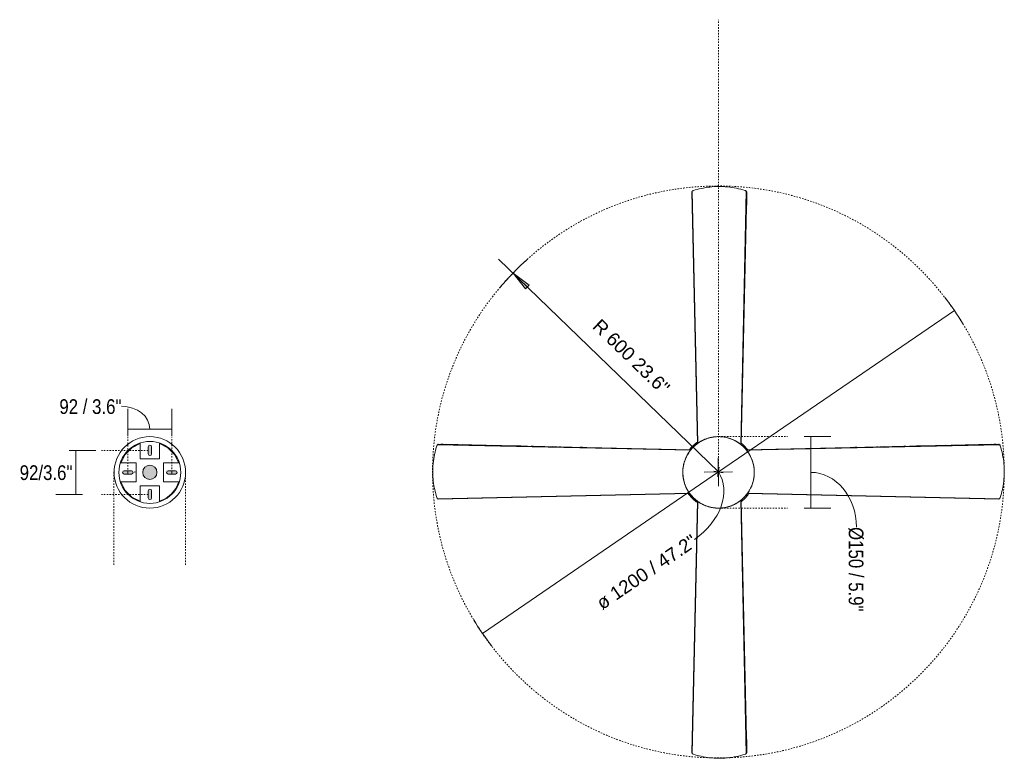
# Model space of a CAD drawing. Header units: millimetres. Extents: x 5806 to 10727, y -2831 to 7544.
# Tile 6 of 6: x 8660 to 10727, y 5994 to 7544. Entities that reach past the tile are written whole.
import ezdxf

# ---------------------------------------------------------------- set-up
doc = ezdxf.new("R2010")
doc.units = ezdxf.units.MM
doc.linetypes.add('Dash', pattern=[6, 3, -3])
doc.layers.add('A-ANNO-DIMS', color=7, linetype='Dash', lineweight=9, true_color=0xd2d2d2)
for name, color, linetype, lineweight in [('A-ANNO-DIMS-14', 7, 'Continuous', 9), ('A-DETL-GENF', 7, 'Continuous', 9), ('E-LITE-EQPM', 7, 'Continuous', 20)]:
    doc.layers.add(name, color=color, linetype=linetype, lineweight=lineweight)
doc.styles.add('Arial', font='arial.ttf', dxfattribs={"height": 28})
doc.styles.add('Arial Narrow', font='ARIALN.TTF', dxfattribs={"height": 30.8})
doc.dimstyles.new('Diameter_-_3mm_Arial', dxfattribs={"dimscale": 304.8, "dimtxt": 28.567263, "dimasz": 0, "dimexe": 0.110236, "dimexo": 0, "dimgap": 0.068898, "dimtad": 1, "dimjust": 3, "dimdec": 0, "dimzin": 0, "dimdsep": 46, "dimtxsty": 'Arial', "dimblk1": 'NONE', "dimblk2": 'NONE', "dimsah": 1, "dimcen": 0.09, "dimadec": 0, "dimazin": 0, "dimtfac": 1, "dimtdec": 4, "dimtix": 1, "dimtmove": 0, "dimatfit": 2, "dimfxl": 1, "dimtvp": 1, "dimtolj": 1, "dimtzin": 0, "dimarcsym": 2})
doc.dimstyles.new('FARO_-_2_2mm_Arial_Narrow_mm_Inch_Left_H', dxfattribs={"dimscale": 304.8, "dimtxt": 31.521674, "dimasz": 0, "dimexe": 0.137795, "dimexo": 0.0625, "dimgap": 0.022966, "dimtad": 3, "dimtih": 1, "dimtoh": 1, "dimdec": 0, "dimzin": 0, "dimdsep": 46, "dimtxsty": 'Arial Narrow', "dimblk1": 'NONE', "dimblk2": 'NONE', "dimsah": 1, "dimcen": 0.09, "dimadec": 0, "dimazin": 0, "dimtfac": 1, "dimtdec": 4, "dimtix": 1, "dimtmove": 0, "dimatfit": 3, "dimfxl": 0.045932, "dimfxlon": 1, "dimtvp": 1, "dimtolj": 1, "dimtzin": 0, "dimarcsym": 2})
doc.dimstyles.new('FARO_-_2_2mm_Arial_Narrow_mm_Inch_Right', dxfattribs={"dimscale": 304.8, "dimtxt": 31.521674, "dimasz": 0, "dimexe": 0.137795, "dimexo": 0.0625, "dimgap": 0.022966, "dimtad": 1, "dimdec": 0, "dimzin": 0, "dimdsep": 46, "dimtxsty": 'Arial Narrow', "dimblk1": 'NONE', "dimblk2": 'NONE', "dimsah": 1, "dimcen": 0.09, "dimadec": 0, "dimazin": 0, "dimtfac": 1, "dimtdec": 4, "dimtix": 1, "dimtmove": 1, "dimatfit": 3, "dimfxl": 0.045932, "dimfxlon": 1, "dimtvp": 1, "dimtolj": 1, "dimtzin": 0, "dimarcsym": 2})
doc.dimstyles.new('Radial_-_3mm_Arial', dxfattribs={"dimscale": 304.8, "dimtxt": 28.567263, "dimasz": 0.137795, "dimexe": 0.137795, "dimexo": 0, "dimgap": 0.080381, "dimtad": 1, "dimjust": 3, "dimdec": 0, "dimzin": 0, "dimdsep": 46, "dimtxsty": 'Arial', "dimsah": 1, "dimcen": 0.09, "dimdle": 0.137795, "dimadec": 0, "dimazin": 0, "dimtfac": 1, "dimtdec": 4, "dimtix": 1, "dimtmove": 0, "dimatfit": 2, "dimfxl": 1, "dimtvp": 1, "dimtfill": 1, "dimtolj": 1, "dimtzin": 0, "dimarcsym": 2})

# ---------------------------------------------------------------- blocks, each defined once
blk = doc.blocks.new('33756 - 33756 FRASER LED White ceiling fan-515790-Planta_PDF Fixing Holes')
at = {"layer": 'E-LITE-EQPM'}
for p, q in [((-20, 28.4), (-20, 60.7)), ((20, 60.7), (20, 28.4)), ((20, 28.4), (-20, 28.4)), ((-60.7, 20), (-28.4, 20)), ((-28.4, 20), (-28.4, -20)), ((28.4, -20), (28.4, 20)), ((28.4, 20), (60.7, 20)), ((-28.4, -20), (-60.7, -20)), ((60.7, -20), (28.4, -20)), ((-20, -60.7), (-20, -28.4)), ((-20, -28.4), (20, -28.4)), ((20, -28.4), (20, -60.7))]:
    blk.add_line(p, q, dxfattribs=at)
at = {"layer": 'E-LITE-EQPM', "flags": 128}
for points in [[(-20, 60.7), (-37.7, 51.7), (-51.7, 37.7), (-60.7, 20)], [(60.7, 20), (51.7, 37.6), (37.7, 51.7), (20, 60.7)], [(-60.7, -20), (-51.7, -37.6), (-37.7, -51.7), (-20, -60.7)], [(20, -60.7), (33.6, -54.4), (45.3, -45.2), (54.5, -33.5), (60.7, -20)]]:
    blk.add_lwpolyline(points, dxfattribs=at)
blk = doc.blocks.new('33756 - 33756 FRASER LED White ceiling fan-515790-Planta_PDF')
at = {"layer": 'E-LITE-EQPM'}
for p, q in [((-47.5, 58), (-59.4, 587.9)), ((-59.2, 578.1), (-59.3, 583)), ((-46.5, 58.8), (-57.7, 590.3)), ((-56.4, 591.1), (-57, 590.8)), ((55.2, 589.7), (43.3, 61.2)), ((44.1, 60.6), (56.2, 588.4)), ((54.8, 590.1), (54.5, 590.4)), ((-58.5, 546.6), (-59.1, 573.2)), ((-57.3, 496.9), (-58.3, 538.3)), ((-57.2, 488.1), (-57.3, 492.7)), ((-56.4, 455.5), (-56.9, 476.2)), ((-55.5, 415.3), (-55.9, 434.8)), ((-54.9, 389.2), (-55, 393.4)), ((-54.4, 364.4), (-54.5, 368.5)), ((-53.8, 338.4), (-54, 347.8)), ((-53.6, 331.3), (-53.7, 335.4)), ((-52.6, 285.8), (-52.7, 290.4)), ((-51, 217.5), (-51.2, 224.1)), ((-30.5, 68.5), (-27.7, 69.7)), ((-590.1, 54.8), (-590.4, 54.5)), ((-589.7, 55.2), (-61.2, 43.3)), ((-60.6, 44.1), (-588.4, 56.2)), ((-53.4, 52.7), (-52.8, 53.2)), ((52.7, 53.4), (53.3, 52.7)), ((60.6, 44.1), (588.4, 56.2)), ((61.2, 43.3), (589.7, 55.2)), ((590.4, 54.5), (590.1, 54.8)), ((-591.1, -56.4), (-590.8, -57)), ((-58.8, -46.5), (-590.3, -57.7)), ((-58, -47.5), (-587.9, -59.4)), ((-578.1, -59.2), (-583, -59.3)), ((-546.6, -58.5), (-573.2, -59.1)), ((-496.9, -57.3), (-538.3, -58.3)), ((-488.6, -57.2), (-492.7, -57.3)), ((-455.5, -56.4), (-476.2, -56.9)), ((-415.3, -55.5), (-434.8, -55.9)), ((-389.2, -54.9), (-393.4, -55)), ((-364.4, -54.4), (-368.5, -54.5)), ((-338.4, -53.8), (-347.8, -54)), ((-331.3, -53.6), (-335.4, -53.7)), ((-285.8, -52.6), (-290.4, -52.7)), ((-217.5, -51), (-224.1, -51.2)), ((-47.5, -58), (-59.4, -587.9)), ((-57.7, -590.3), (-46.5, -58.8)), ((-52.7, -53.4), (-53.3, -52.7)), ((43.3, -61.2), (55.2, -589.7)), ((44.1, -60.6), (56.2, -588.4)), ((53.4, -52.7), (52.8, -53.2)), ((58, -47.5), (587.9, -59.4)), ((590.3, -57.7), (58.8, -46.5)), ((224.1, -51.2), (217.5, -51)), ((290.4, -52.7), (285.8, -52.6)), ((335.4, -53.7), (331.3, -53.6)), ((347.8, -54), (338.4, -53.8)), ((368.5, -54.5), (364.4, -54.4)), ((393.4, -55), (389.2, -54.9)), ((434.8, -55.9), (415.3, -55.5)), ((476.2, -56.9), (455.5, -56.4)), ((492.7, -57.3), (488.6, -57.2)), ((538.3, -58.3), (496.9, -57.3)), ((573.2, -59.1), (546.6, -58.5)), ((583, -59.3), (578.1, -59.2)), ((590.8, -57), (591.1, -56.4)), ((30.5, -68.5), (27.7, -69.7)), ((-51.2, -224.1), (-51, -217.5)), ((-52.7, -290.4), (-52.6, -285.8)), ((-54, -347.8), (-53.8, -338.4)), ((-53.7, -335.4), (-53.6, -331.3)), ((-54.5, -368.5), (-54.4, -364.4)), ((-55, -393.4), (-54.9, -389.2)), ((-55.9, -434.8), (-55.5, -415.3)), ((-56.9, -476.2), (-56.4, -455.5)), ((-57.3, -492.7), (-57.2, -488.6)), ((-58.3, -538.3), (-57.3, -496.9)), ((-59.1, -573.2), (-58.5, -546)), ((-59.3, -583), (-59.2, -578.1)), ((-57, -590.8), (-56.4, -591.1)), ((54.5, -590.4), (54.8, -590.1))]:
    blk.add_line(p, q, dxfattribs=at)
at = {"layer": 'E-LITE-EQPM', "flags": 128}
for points in [[(-57.7, 590.3), (-56.8, 590.9), (-55.8, 591.3)], [(55.2, 589.7), (55.6, 589.4), (55.8, 589), (56, 588.7), (56.2, 588.4), (56.2, 588.4)], [(0, -75), (-3, -75), (-6, -74.8), (-9, -74.5), (-12, -74.1), (-14.9, -73.5), (-17.8, -72.9), (-20.7, -72.1), (-23.6, -71.2), (-26.4, -70.2), (-29.2, -69.1), (-32, -67.9), (-34.6, -66.5), (-37.3, -65.1), (-39.8, -63.6), (-42.4, -61.9), (-44.8, -60.2), (-47.2, -58.3), (-49.5, -56.4), (-51.7, -54.4), (-53.8, -52.3), (-55.9, -50.1), (-57.8, -47.8), (-59.7, -45.4), (-61.5, -43), (-63.1, -40.5), (-64.7, -38), (-66.2, -35.4), (-67.5, -32.7), (-68.8, -30), (-69.9, -27.2), (-70.9, -24.4), (-71.9, -21.5), (-72.7, -18.6), (-73.4, -15.7), (-73.9, -12.7), (-74.4, -9.8), (-74.7, -6.8), (-74.9, -3.8), (-75, -0.8), (-75, 2.2), (-74.8, 5.2), (-74.6, 8.2), (-74.2, 11.2), (-73.7, 14.1), (-73.1, 17), (-72.3, 20), (-71.5, 22.8), (-70.5, 25.7), (-69.4, 28.5), (-68.2, 31.2), (-66.9, 33.9), (-65.5, 36.6), (-64, 39.2), (-62.4, 41.7), (-60.6, 44.1), (-58.8, 46.5), (-56.9, 48.9), (-54.9, 51.1), (-52.8, 53.2), (-50.7, 55.3), (-48.4, 57.3), (-46.1, 59.2), (-43.7, 61), (-41.2, 62.7), (-38.7, 64.3), (-36.1, 65.8), (-33.4, 67.2), (-30.7, 68.4), (-27.9, 69.6), (-25.1, 70.7), (-22.3, 71.6), (-19.4, 72.5), (-16.5, 73.2), (-13.5, 73.8), (-10.6, 74.3), (-7.6, 74.6), (-4.6, 74.9), (-1.6, 75), (0, 75)], [(-51.2, 54.8), (-50.5, 55.4), (-48.2, 57.4), (-45.9, 59.3), (-43.5, 61.1), (-41, 62.8), (-38.5, 64.4), (-35.9, 65.9)], [(-34.5, 66.6), (-33.2, 67.2), (-31.8, 67.9)], [(-26.2, 70.3), (-24.9, 70.7), (-22.1, 71.7), (-19.2, 72.5), (-16.3, 73.2), (-13.3, 73.8), (-10.4, 74.3), (-7.4, 74.6), (-4.4, 74.9), (-1.4, 75), (1.6, 75), (4.6, 74.8), (7.6, 74.6), (10.6, 74.2), (13.5, 73.8), (16.5, 73.2), (19.4, 72.4), (22.3, 71.6), (25.1, 70.7), (26.2, 70.3)], [(0, 75), (3, 75), (6, 74.8), (9, 74.5), (12, 74.1), (14.9, 73.5), (17.8, 72.9), (20.7, 72.1), (23.6, 71.2), (26.4, 70.2), (29.2, 69.1), (32, 67.9), (34.6, 66.5), (37.3, 65.1), (39.8, 63.6), (42.4, 61.9), (44.8, 60.2), (47.2, 58.3), (49.5, 56.4), (51.7, 54.4), (53.8, 52.3), (55.9, 50.1), (57.8, 47.8), (59.7, 45.4), (61.5, 43), (63.1, 40.5), (64.7, 38), (66.2, 35.4), (67.5, 32.7), (68.8, 30), (69.9, 27.2), (70.9, 24.4), (71.9, 21.5), (72.7, 18.6), (73.4, 15.7), (73.9, 12.7), (74.4, 9.8), (74.7, 6.8), (74.9, 3.8), (75, 0.8), (75, -2.2), (74.8, -5.2), (74.6, -8.2), (74.2, -11.2), (73.7, -14.1), (73.1, -17), (72.3, -20), (71.5, -22.8), (70.5, -25.7), (69.4, -28.5), (68.2, -31.2), (66.9, -33.9), (65.5, -36.6), (64, -39.2), (62.4, -41.7), (60.6, -44.1), (58.8, -46.5), (56.9, -48.9), (54.9, -51.1), (52.8, -53.2), (50.7, -55.3), (48.4, -57.3), (46.1, -59.2), (43.7, -61), (41.2, -62.7), (38.7, -64.3), (36.1, -65.8), (33.4, -67.2), (30.7, -68.4), (27.9, -69.6), (25.1, -70.7), (22.3, -71.6), (19.4, -72.5), (16.5, -73.2), (13.5, -73.8), (10.6, -74.3), (7.6, -74.6), (4.6, -74.9), (1.6, -75), (0, -75)], [(27.9, 69.6), (30.7, 68.4), (33.4, 67.2), (33.7, 67)], [(36, 65.8), (38.6, 64.3), (41.2, 62.7), (43.6, 61), (44.2, 60.6)], [(44.2, 63.7), (46.3, 62.2), (48.7, 60.3), (51.1, 58.3), (53.4, 56.2), (55.6, 54), (57.7, 51.7), (59.7, 49.4), (61.7, 47), (63.5, 44.5), (63.7, 44.2)], [(-589.7, 55.2), (-589.4, 55.6), (-589, 55.8), (-588.7, 56), (-588.4, 56.2), (-588.4, 56.2)], [(-63.8, 39.4), (-62.7, 41.2), (-61, 43.6), (-59.2, 46.1), (-57.3, 48.4), (-55.3, 50.6), (-53.4, 52.7)], [(-63.7, 44.2), (-62.7, 45.6), (-60.8, 48.1), (-58.8, 50.5), (-56.8, 52.8), (-54.6, 55), (-52.4, 57.2), (-50, 59.2), (-47.6, 61.2)], [(-60.6, 44.1), (-58.8, 46.5), (-56.9, 48.8), (-54.9, 51.1), (-53.4, 52.6)], [(-51.2, 54.8), (-50.7, 55.3), (-48.4, 57.3), (-47.5, 58)], [(44.8, 60.2), (47.2, 58.3), (49.5, 56.4), (51.7, 54.4), (52.6, 53.4)], [(45.7, 59.5), (46.1, 59.2), (48.4, 57.3), (50.6, 55.3), (52.7, 53.4)], [(53.4, 52.7), (55.4, 50.5), (57.4, 48.2), (58.1, 47.3)], [(53.4, 52.7), (53.8, 52.3), (55.8, 50.1), (57.8, 47.8), (58.2, 47.3)], [(59.3, 45.9), (61.1, 43.5), (62.8, 41), (64.4, 38.5), (65.9, 35.9), (67.2, 33.2), (68.5, 30.5), (69.7, 27.7), (70.7, 24.9), (71.7, 22.1), (72.5, 19.2), (73.2, 16.3), (73.8, 13.3), (74.3, 10.4), (74.6, 7.4), (74.9, 4.4), (74.9, 3.1)], [(59.5, 45.7), (59.7, 45.4), (60.6, 44.1)], [(588.4, 56.2), (588.4, 56.2), (588.7, 56), (589, 55.8), (589.4, 55.6), (589.7, 55.2)], [(-71.7, 21.8), (-71.6, 22.3), (-70.7, 25.1), (-69.6, 27.9), (-68.4, 30.7), (-67.2, 33.4), (-65.8, 36), (-64.3, 38.6)], [(-75, -1.4), (-75, 1.6), (-74.8, 4.6), (-74.6, 7.6), (-74.2, 10.6), (-73.8, 13.5), (-73.2, 16.5), (-72.4, 19.4)], [(75, 1.4), (75, -1.6), (74.8, -4.6), (74.6, -7.6), (74.2, -10.6), (73.8, -13.5), (73.2, -16.5), (72.4, -19.4)], [(-59.3, -45.9), (-61.1, -43.5), (-62.8, -41), (-64.4, -38.5), (-65.9, -35.9), (-67.2, -33.2), (-68.5, -30.5), (-69.7, -27.7), (-70.7, -24.9), (-71.7, -22.1), (-72.5, -19.2), (-73.2, -16.3), (-73.8, -13.3), (-74.3, -10.4), (-74.6, -7.4), (-74.9, -4.4), (-74.9, -3.1)], [(63.8, -39.4), (62.7, -41.2), (61, -43.6), (59.2, -46.1), (57.3, -48.4), (55.3, -50.6), (53.4, -52.7)], [(71.7, -21.8), (71.6, -22.3), (70.7, -25.1), (69.6, -27.9), (68.4, -30.7), (67.2, -33.4), (65.8, -36), (64.3, -38.6)], [(-590.3, -57.7), (-590.9, -56.8), (-591.3, -55.8)], [(-47.5, -61.2), (-48.7, -60.3), (-51.1, -58.3), (-53.4, -56.2), (-55.6, -54), (-57.7, -51.7), (-59.7, -49.4), (-61.2, -47.6)], [(-53.4, -52.7), (-55.4, -50.5), (-57.4, -48.2), (-58.1, -47.3)], [(-53.4, -52.7), (-53.8, -52.3), (-55.8, -50.1), (-57.8, -47.8), (-58, -47.5)], [(-45.7, -59.5), (-46.1, -59.2), (-48.4, -57.3), (-50.6, -55.3), (-52.7, -53.4)], [(-47.5, -58), (-49.5, -56.4), (-51.7, -54.4), (-52.6, -53.4)], [(-36, -65.8), (-38.6, -64.3), (-41.2, -62.7), (-43.6, -61), (-44.2, -60.6)], [(51.2, -54.8), (50.5, -55.4), (48.2, -57.4), (45.9, -59.3), (43.5, -61.1), (41, -62.8), (38.5, -64.4), (35.9, -65.9)], [(51.2, -54.8), (50.7, -55.3), (48.4, -57.3), (46.1, -59.2), (44.1, -60.6)], [(61.2, -47.5), (60.8, -48.1), (58.8, -50.5), (56.8, -52.8), (54.6, -55), (52.4, -57.2), (50, -59.2), (47.6, -61.2), (45.1, -63), (44.2, -63.7)], [(58, -47.5), (56.9, -48.8), (54.9, -51.1), (53.4, -52.6)], [(591.3, -55.8), (590.9, -56.8), (590.3, -57.7)], [(-27.9, -69.6), (-30.7, -68.4), (-33.4, -67.2), (-33.7, -67)], [(26.2, -70.3), (24.9, -70.7), (22.1, -71.7), (19.2, -72.5), (16.3, -73.2), (13.3, -73.8), (10.4, -74.3), (7.4, -74.6), (4.4, -74.9), (1.4, -75), (-1.6, -75), (-4.6, -74.8), (-7.6, -74.6), (-10.6, -74.2), (-13.5, -73.8), (-16.5, -73.2), (-19.4, -72.4), (-22.3, -71.6), (-25.1, -70.7), (-26.2, -70.3)], [(34.5, -66.6), (33.2, -67.2), (31.8, -67.9)], [(-55.8, -591.3), (-56.8, -590.9), (-57.7, -590.3)], [(56.2, -588.4), (56.2, -588.4), (56, -588.7), (55.8, -589), (55.6, -589.4), (55.2, -589.7)]]:
    blk.add_lwpolyline(points, dxfattribs=at)
at = {"layer": 'E-LITE-EQPM'}
for start, end in [(119.4677, 123.4268), (111.9193, 115.8635), (104.4677, 108.4268), (96.954, 100.7721), (90, 93.57), (89.4652, 90), (81.8848, 85.9483), (74.4702, 78.29), (66.9193, 70.8635), (59.4677, 63.3801), (51.9193, 55.8635), (141.9193, 145.8635), (134.4677, 138.4268), (126.9193, 130.8635), (44.4677, 48.4268), (36.9193, 40.8635), (156.9193, 160.8635), (149.4677, 153.4268), (29.4677, 33.4268), (21.9193, 25.8635), (14.4677, 18.4268), (179.4677, 183.4268), (171.9193, 175.8635), (164.4677, 168.4268), (6.9193, 10.8635), (359.4677, 3.4268), (186.9193, 190.8635), (194.4677, 198.4268), (344.4677, 348.4268), (351.9193, 355.8635), (201.9193, 205.8635), (209.4677, 213.4268), (329.4677, 333.4268), (336.9193, 340.8635), (216.9193, 220.8635), (224.4677, 228.4268), (231.9193, 235.8635), (306.9193, 310.8635), (314.4677, 318.4268), (321.9193, 325.8635), (239.4677, 243.4268), (246.9193, 250.8635), (254.4702, 258.29), (261.8848, 265.9483), (269.4652, 270), (270, 273.57), (276.954, 280.7721), (284.4677, 288.4268), (291.9193, 295.8635), (299.4677, 303.4268)]:
    blk.add_arc((0, 0), 75, start, end, dxfattribs=at)
for points in [[(-55.8, 591.3), (-49.8, 593.2), (-37.6, 596.5), (-18.7, 599.4), (0.2, 600.2), (18.7, 599), (36.4, 596), (47.4, 593), (52.8, 591.3)], [(-57.3, 590.6), (-57.4, 590.5), (-57.5, 590.4), (-57.6, 590.3), (-57.7, 590.3)], [(52.8, 591.3), (53.1, 591.2), (53.7, 591), (54.5, 590.4), (55, 590), (55.3, 589.7)], [(-21.6, 71.8), (-21.5, 71.9), (-21.3, 71.9), (-21.2, 71.9)], [(-20.9, 72), (-21.1, 72), (-21.3, 71.9), (-21.5, 71.9)], [(6.1, 74.7), (6.2, 74.7), (6.3, 74.7), (6.4, 74.7)], [(33.2, 67.3), (32.6, 67.5), (32, 67.8), (31.4, 68.1)], [(-591.3, -55.8), (-593.2, -49.8), (-596.5, -37.6), (-599.4, -18.7), (-600.2, 0.2), (-599, 18.7), (-596, 36.4), (-593, 47.4), (-591.3, 52.8)], [(-591.3, 52.8), (-591.2, 53.1), (-591, 53.7), (-590.4, 54.5), (-590, 55), (-589.7, 55.3)], [(-61.2, 43.3), (-61.3, 43.2), (-61.4, 43.1), (-61.5, 43)], [(-46.3, 59), (-46.4, 58.9), (-46.5, 58.9), (-46.5, 58.8)], [(43.3, 61.2), (43.2, 61.3), (43.1, 61.4), (43, 61.5)], [(61.5, 43), (61.4, 43.1), (61.3, 43.2), (61.2, 43.3)], [(589.7, 55.3), (590, 55), (590.4, 54.5), (591, 53.7), (591.2, 53.1), (591.3, 52.8)], [(591.3, 52.8), (593, 47.4), (596, 36.4), (599, 18.7), (600.2, 0.2), (599.4, -18.7), (596.5, -37.6), (593.2, -49.8), (591.3, -55.8)], [(-67.1, 33.4), (-67.5, 32.7), (-67.8, 32.1), (-68.1, 31.4)], [(-74.7, 6.1), (-74.7, 6.4), (-74.7, 6.7), (-74.7, 7)], [(-72, -20.9), (-72, -21.1), (-71.9, -21.3), (-71.9, -21.5)], [(-71.8, -21.6), (-71.9, -21.5), (-71.9, -21.3), (-71.9, -21.2)], [(66.1, -35.3), (66.4, -34.8), (66.7, -34.3), (66.9, -33.8)], [(71.9, -21.5), (71.9, -21.4), (71.9, -21.3), (71.9, -21.2)], [(-590.6, -57.3), (-590.5, -57.4), (-590.4, -57.5), (-590.3, -57.6), (-590.3, -57.7)], [(-58.1, -47.4), (-58.1, -47.4), (-58.1, -47.5), (-58, -47.5), (-58, -47.5)], [(43, -61.5), (43.1, -61.4), (43.2, -61.3), (43.3, -61.2)], [(590.3, -57.7), (590.4, -57.6), (590.4, -57.5), (590.5, -57.5)], [(-35.2, -66.2), (-34.7, -66.5), (-34.3, -66.7), (-33.8, -66.9)], [(-21.5, -71.9), (-21.4, -71.9), (-21.3, -71.9), (-21.2, -71.9)], [(6.4, -74.7), (6.3, -74.7), (6.2, -74.7), (6.1, -74.7)], [(-57.7, -590.3), (-57.6, -590.4), (-57.5, -590.4), (-57.5, -590.5)], [(52.8, -591.3), (47.4, -593), (36.4, -596), (18.7, -599), (0.2, -600.2), (-18.7, -599.4), (-37.6, -596.5), (-49.8, -593.2), (-55.8, -591.3)], [(55.3, -589.7), (55, -590), (54.5, -590.4), (53.7, -591), (53.1, -591.2), (52.8, -591.3)]]:
    blk.add_open_spline(points, degree=3, dxfattribs=at)
for points, knots in [([(-59.4, 588), (-59.4, 587.9), (-59.4, 587.9), (-59.4, 588), (-59.4, 588), (-59.3, 588.1), (-59.3, 588.3), (-59.2, 588.4), (-59.1, 588.5), (-59, 588.7), (-58.9, 588.9), (-58.7, 589.2), (-58.5, 589.5), (-58.1, 589.9), (-57.8, 590.2), (-57.7, 590.3)], [-1, -1, -1, -1, -0.946429, -0.892857, -0.839286, -0.785714, -0.71875, -0.678571, -0.625, -0.571429, -0.5, -0.428571, -0.285714, -0.142857, 0, 0, 0, 0]), ([(-34.5, 66.6), (-34.5, 66.6), (-34.7, 66.5), (-34.9, 66.3), (-35.1, 66.3)], [-0.145012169, -0.145012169, -0.145012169, -0.145012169, -0.142857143, -0.137962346, -0.137962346, -0.137962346, -0.137962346]), ([(-6.9, 74.7), (-7.1, 74.7), (-7.4, 74.6), (-7.7, 74.6), (-7.9, 74.6)], [-0.43511111, -0.43511111, -0.43511111, -0.43511111, -0.42857143, -0.42498344, -0.42498344, -0.42498344, -0.42498344]), ([(6.9, 74.7), (6.8, 74.7), (6.3, 74.7), (5.9, 74.8), (5.6, 74.8)], [-0.57536387, -0.57536387, -0.57536387, -0.57536387, -0.57142857, -0.56225795, -0.56225795, -0.56225795, -0.56225795]), ([(-60.6, 44.1), (-60.6, 44.1), (-60.6, 44.1), (-60.7, 44.1), (-60.7, 44), (-60.8, 43.9), (-61, 43.7), (-61.1, 43.5), (-61.2, 43.3)], [-0.6666667, -0.6666667, -0.6666667, -0.6666667, -0.5833333, -0.5, -0.4166667, -0.3333333, -0.1666667, 0, 0, 0, 0]), ([(-46.5, 58.8), (-46.6, 58.7), (-46.8, 58.6), (-46.9, 58.5), (-47, 58.4), (-47.1, 58.3), (-47.3, 58.2), (-47.4, 58.1), (-47.5, 58.1), (-47.5, 58), (-47.5, 58)], [-1, -1, -1, -1, -0.85, -0.775, -0.7, -0.625, -0.55, -0.4, -0.3, -0.2, -0.2, -0.2, -0.2]), ([(44.1, 60.6), (44.1, 60.6), (44.1, 60.6), (44.1, 60.7), (44, 60.7), (43.9, 60.8), (43.7, 61), (43.5, 61.1), (43.3, 61.2)], [-0.6666667, -0.6666667, -0.6666667, -0.6666667, -0.5833333, -0.5, -0.4166667, -0.3333333, -0.1666667, 0, 0, 0, 0]), ([(61.2, 43.3), (61.1, 43.5), (61, 43.7), (60.8, 43.9), (60.7, 44), (60.7, 44.1), (60.6, 44.1), (60.6, 44.1), (60.6, 44.1)], [-1, -1, -1, -1, -0.8333333, -0.6666667, -0.5833333, -0.5, -0.4166667, -0.3333333, -0.3333333, -0.3333333, -0.3333333]), ([(68.1, 31.4), (68, 31.7), (67.6, 32.4), (67.3, 33), (67.1, 33.4)], [-0.15390259, -0.15390259, -0.15390259, -0.15390259, -0.14285714, -0.12952562, -0.12952562, -0.12952562, -0.12952562]), ([(-74.6, 7.6), (-74.6, 7.2), (-74.7, 6.3), (-74.8, 5.4), (-74.8, 4.9)], [-0.58253744, -0.58253744, -0.58253744, -0.58253744, -0.57142857, -0.55462968, -0.55462968, -0.55462968, -0.55462968]), ([(74.7, 6.2), (74.7, 6.3), (74.7, 6.6), (74.7, 6.8), (74.7, 7)], [-0.431284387, -0.431284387, -0.431284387, -0.431284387, -0.428571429, -0.423680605, -0.423680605, -0.423680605, -0.423680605]), ([(-74.7, -6.9), (-74.7, -7.1), (-74.6, -7.4), (-74.6, -7.7), (-74.6, -7.8)], [-0.434565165, -0.434565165, -0.434565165, -0.434565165, -0.428571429, -0.425198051, -0.425198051, -0.425198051, -0.425198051]), ([(74.5, -8.2), (74.6, -8), (74.6, -7.2), (74.7, -6.5), (74.8, -6)], [-0.57845566, -0.57845566, -0.57845566, -0.57845566, -0.57142857, -0.55568501, -0.55568501, -0.55568501, -0.55568501]), ([(-66.9, -33.8), (-66.8, -34.1), (-66.6, -34.6), (-66.3, -35), (-66.2, -35.2)], [-0.15272687, -0.15272687, -0.15272687, -0.15272687, -0.14285714, -0.13633553, -0.13633553, -0.13633553, -0.13633553]), ([(-588, -59.4), (-587.9, -59.4), (-587.9, -59.4), (-588, -59.4), (-588, -59.4), (-588.1, -59.3), (-588.3, -59.3), (-588.4, -59.2), (-588.5, -59.1), (-588.7, -59), (-588.9, -58.9), (-589.2, -58.7), (-589.5, -58.5), (-589.9, -58.1), (-590.2, -57.8), (-590.3, -57.7)], [-1, -1, -1, -1, -0.946429, -0.892857, -0.839286, -0.785714, -0.71875, -0.678571, -0.625, -0.571429, -0.5, -0.428571, -0.285714, -0.142857, 0, 0, 0, 0]), ([(-47.5, -58), (-47.5, -58), (-47.5, -58), (-47.5, -58.1), (-47.4, -58.1), (-47.3, -58.2), (-47.3, -58.2), (-47.2, -58.3), (-47, -58.4), (-46.8, -58.6), (-46.7, -58.7), (-46.5, -58.8)], [-0.85, -0.85, -0.85, -0.85, -0.775, -0.7, -0.625, -0.55, -0.475, -0.4, -0.3, -0.2, 0, 0, 0, 0]), ([(43.3, -61.2), (43.5, -61.1), (43.7, -61), (43.9, -60.8), (44, -60.7), (44.1, -60.7), (44.1, -60.6), (44.1, -60.6), (44.1, -60.6)], [-1, -1, -1, -1, -0.8333333, -0.6666667, -0.5833333, -0.5, -0.4166667, -0.3333333, -0.3333333, -0.3333333, -0.3333333]), ([(58, -47.5), (58, -47.5), (58, -47.5), (58.1, -47.5), (58.1, -47.4), (58.2, -47.3), (58.2, -47.3), (58.3, -47.2), (58.4, -47), (58.6, -46.8), (58.7, -46.7), (58.8, -46.5)], [-0.85, -0.85, -0.85, -0.85, -0.775, -0.7, -0.625, -0.55, -0.475, -0.4, -0.3, -0.2, 0, 0, 0, 0]), ([(590.3, -57.7), (590.2, -57.8), (589.9, -58.1), (589.5, -58.5), (589.2, -58.7), (588.9, -58.9), (588.7, -59), (588.5, -59.2), (588.3, -59.2), (588.2, -59.3), (588.1, -59.4), (588, -59.4), (587.9, -59.4), (587.9, -59.4), (588, -59.4)], [-1, -1, -1, -1, -0.857143, -0.714286, -0.571429, -0.5, -0.428571, -0.357143, -0.294643, -0.25, -0.178571, -0.125, -0.071429, 0, 0, 0, 0]), ([(-7.9, -74.6), (-7.7, -74.6), (-7.4, -74.6), (-7.1, -74.7), (-6.9, -74.7)], [-0.57501656, -0.57501656, -0.57501656, -0.57501656, -0.57142857, -0.56488889, -0.56488889, -0.56488889, -0.56488889]), ([(5.6, -74.8), (5.9, -74.8), (6.3, -74.7), (6.8, -74.7), (6.9, -74.7)], [-0.43774205, -0.43774205, -0.43774205, -0.43774205, -0.42857143, -0.42463613, -0.42463613, -0.42463613, -0.42463613]), ([(31.9, -67.9), (32, -67.8), (32.4, -67.6), (32.7, -67.5), (32.9, -67.4)], [-0.1484186, -0.1484186, -0.1484186, -0.1484186, -0.14285714, -0.13554109, -0.13554109, -0.13554109, -0.13554109]), ([(-57.7, -590.3), (-57.8, -590.2), (-58.1, -589.9), (-58.5, -589.5), (-58.7, -589.2), (-58.9, -588.9), (-59, -588.7), (-59.2, -588.5), (-59.2, -588.3), (-59.3, -588.2), (-59.4, -588.1), (-59.4, -588), (-59.4, -587.9), (-59.4, -587.9), (-59.4, -588)], [-1, -1, -1, -1, -0.857143, -0.714286, -0.571429, -0.5, -0.428571, -0.357143, -0.294643, -0.25, -0.178571, -0.125, -0.071429, 0, 0, 0, 0])]:
    blk.add_open_spline(points, degree=3, knots=knots, dxfattribs=at)
blk = doc.blocks.new('DIMBLOCK8-Planta_PDF Fixing Holes')
at = {"layer": 'A-ANNO-DIMS-14', "color": 251, "true_color": 0x5b5b5b, "transparency": 16777216}
for p, q in [((8887.1, 6671.1), (8887.1, 6727.1)), ((8979.5, 6671.1), (8979.5, 6727.1)), ((8887.1, 6685.1), (8979.5, 6685.1)), ((8887.1, 6685.1), (8887.1, 6671.1)), ((8979.5, 6685.1), (8979.5, 6671.1))]:
    blk.add_line(p, q, dxfattribs=at)
blk.add_ellipse((8874, 6685.1), major_axis=(59.3, 0), ratio=0.803403, start_param=0, end_param=1.570796, dxfattribs=at)
at = {"layer": 'A-ANNO-DIMS-14', "color": 0, "transparency": 16777216, "insert": (8743.4, 6747.5), "char_height": 30.8, "width": 156.708, "attachment_point": 1, "line_spacing_factor": 0.974696, "style": 'Arial Narrow'}
blk.add_mtext('92 / 3.6"', dxfattribs=at)
blk = doc.blocks.new('_None')
blk = doc.blocks.new('DIMBLOCK9-Planta_PDF Fixing Holes')
at = {"layer": 'A-ANNO-DIMS-14', "color": 251, "true_color": 0x5b5b5b, "transparency": 16777216}
for p, q in [((8777.7, 6640.3), (8763.7, 6640.3)), ((8777.6, 6640.3), (8819.7, 6640.3)), ((8777.7, 6640.3), (8777.7, 6548)), ((8791.7, 6548), (8735.7, 6548)), ((8777.7, 6548), (8791.7, 6548))]:
    blk.add_line(p, q, dxfattribs=at)
at = {"layer": 'A-ANNO-DIMS-14', "color": 0, "transparency": 16777216, "insert": (8660.1, 6608.9), "char_height": 30.8, "width": 132.691, "attachment_point": 1, "line_spacing_factor": 0.974696, "style": 'Arial Narrow'}
blk.add_mtext('92/3.6"', dxfattribs=at)
blk = doc.blocks.new('DIMBLOCK10-Planta_PDF')
at = {"layer": 'A-ANNO-DIMS-14', "color": 8, "true_color": 0x787878, "transparency": 16777216}
for p, q in [((10126.7, 6595), (10622, 6933.6)), ((10126.7, 6595), (9631.3, 6256.3)), ((10116.9, 6596.8), (10136.4, 6593.1)), ((10124.8, 6585.2), (10128.5, 6604.7))]:
    blk.add_line(p, q, dxfattribs=at)
for start, end in [(31.1493, 37.5664), (211.1493, 217.5664)]:
    blk.add_arc((10126.7, 6595), 600, start, end, dxfattribs=at)
blk.add_ellipse((10026.4, 6526.4), major_axis=(100.3, 68.6), ratio=0.727559, start_param=4.712389, end_param=6.283185, dxfattribs=at)
at = {"layer": 'A-ANNO-DIMS-14', "color": 0, "transparency": 16777216, "insert": (9867.1, 6327.9), "char_height": 28, "width": 292.177, "attachment_point": 1, "rotation": 34.3579, "line_spacing_factor": 0.941778, "style": 'Arial'}
blk.add_mtext('ø 1200 / 47.2"', dxfattribs=at)
blk = doc.blocks.new('DIMBLOCK11-Planta_PDF')
at = {"layer": 'A-ANNO-DIMS-14', "transparency": 16777216}
blk.add_hatch(color=256, dxfattribs=at).paths.add_polyline_path([(9695.6, 7012.3), (9721.9, 6979.1), (9729.6, 6987)])
for p, q in [((10126.7, 6595), (9665.4, 7041.5)), ((9695.6, 7012.3), (9721.9, 6979.1)), ((9729.6, 6987), (9695.6, 7012.3)), ((9721.9, 6979.1), (9729.6, 6987)), ((10126.2, 6624.6), (10127.1, 6565.3)), ((10097, 6594.5), (10156.4, 6595.4))]:
    blk.add_line(p, q, dxfattribs=at)
blk.add_arc((10126.7, 6595), 600, 131.9209, 139.9423, dxfattribs=at)
at = {"layer": 'A-ANNO-DIMS-14', "color": 0, "transparency": 16777216, "insert": (9880, 6918.4), "char_height": 28, "width": 245.239, "attachment_point": 1, "rotation": 315.9316, "line_spacing_factor": 0.941778, "style": 'Arial', "bg_fill": 3, "box_fill_scale": 1.25, "bg_fill_color": 256, "bg_fill_true_color": 13158600, "bg_fill_transparency": 0}
blk.add_mtext('R 600 23.6"', dxfattribs=at)
blk = doc.blocks.new('DIMBLOCK12-Planta_PDF')
at = {"layer": 'A-ANNO-DIMS-14', "color": 251, "true_color": 0x5b5b5b, "transparency": 16777216}
for p, q in [((10306.5, 6669.1), (10362.5, 6669.1)), ((10320.5, 6669.1), (10306.5, 6669.1)), ((10320.5, 6519.1), (10320.5, 6669.1)), ((10306.5, 6519.1), (10362.5, 6519.1)), ((10320.5, 6519.1), (10306.5, 6519.1))]:
    blk.add_line(p, q, dxfattribs=at)
blk.add_ellipse((10320.5, 6479.4), major_axis=(0, 114.7), ratio=0.835999, start_param=4.712389, end_param=6.283185, dxfattribs=at)
at = {"layer": 'A-ANNO-DIMS-14', "color": 0, "transparency": 16777216, "insert": (10431.1, 6479.4), "char_height": 30.8, "width": 213.147, "attachment_point": 1, "rotation": 270, "line_spacing_factor": 0.974696, "style": 'Arial Narrow'}
blk.add_mtext('Ø150 / 5.9"', dxfattribs=at)

msp = doc.modelspace()

# ---------------------------------------------------------------- hatches: boundary and pattern name
at = {"layer": 'A-DETL-GENF', "true_color": 0xc0c0c0}
h = msp.add_hatch(color=9, dxfattribs=at)
h.paths.add_polyline_path([(8933.3, 6537), (8934.2, 6537.1), (8935.1, 6537.4), (8935.8, 6538), (8936.3, 6538.7), (8936.7, 6539.5), (8936.8, 6540.5), (8936.7, 6556.4), (8936.3, 6557.2), (8935.5, 6558.1), (8935.1, 6558.5), (8934.2, 6558.8), (8933.3, 6559), (8932.4, 6558.8), (8931.1, 6558.1), (8930.8, 6557.9), (8930.3, 6557.2), (8929.9, 6556.4), (8929.8, 6555.5), (8929.9, 6539.5), (8930.4, 6538.6), (8930.8, 6538), (8931.6, 6537.4), (8932.4, 6537.1)])
h.paths.add_polyline_path([(8933.3, 6579.1), (8937.2, 6579.6), (8940.8, 6581.1), (8943.9, 6583.5), (8946.3, 6586.6), (8947.8, 6590.2), (8948.3, 6594.1), (8947.8, 6598), (8946.3, 6601.6), (8943.9, 6604.7), (8940.8, 6607.1), (8937.2, 6608.6), (8933.3, 6609.1), (8929.4, 6608.6), (8925.8, 6607.1), (8922.7, 6604.7), (8920.3, 6601.6), (8918.8, 6598), (8918.3, 6594.1), (8918.8, 6590.2), (8920.3, 6586.6), (8922.7, 6583.5), (8925.8, 6581.1), (8929.4, 6579.6)])
h.paths.add_polyline_path([(8972, 6590.6), (8987.9, 6590.7), (8988.7, 6591.1), (8989.4, 6591.6), (8990, 6592.4), (8990.3, 6593.2), (8990.5, 6594.1), (8990.3, 6595), (8990, 6595.9), (8989.4, 6596.6), (8988.3, 6597.3), (8987.9, 6597.5), (8987, 6597.6), (8971.1, 6597.5), (8970.2, 6597.1), (8969.5, 6596.6), (8968.9, 6595.9), (8968.6, 6595), (8968.5, 6594.1), (8968.6, 6593.2), (8968.9, 6592.4), (8969.5, 6591.6), (8970.3, 6591.1), (8971.1, 6590.7)])
h.paths.add_polyline_path([(8894.6, 6590.6), (8895.6, 6590.7), (8896.4, 6591.1), (8897.1, 6591.6), (8897.7, 6592.4), (8898, 6593.2), (8898.1, 6594.1), (8898, 6595.1), (8897.7, 6595.9), (8897.1, 6596.6), (8896.3, 6597.2), (8895.6, 6597.5), (8894.6, 6597.6), (8878.7, 6597.5), (8877.9, 6597.1), (8877.2, 6596.6), (8876.6, 6595.9), (8876.3, 6595), (8876.1, 6594.1), (8876.3, 6593.2), (8876.7, 6592.3), (8877.2, 6591.6), (8877.9, 6591.1), (8878.7, 6590.7), (8879.9, 6590.6), (8892, 6590.6)])
h.paths.add_polyline_path([(8933.3, 6629.3), (8934.2, 6629.4), (8935.1, 6629.7), (8935.8, 6630.3), (8936.5, 6631.4), (8936.7, 6631.9), (8936.8, 6632.8), (8936.7, 6648.7), (8936.3, 6649.5), (8935.8, 6650.2), (8934.7, 6651), (8934.1, 6651.2), (8933.3, 6651.3), (8931.9, 6651), (8931.6, 6650.8), (8930.8, 6650.2), (8930.3, 6649.5), (8929.9, 6648.7), (8929.8, 6647.8), (8929.9, 6631.9), (8930.3, 6631), (8930.8, 6630.3), (8931.6, 6629.7), (8932.4, 6629.4)])

# ---------------------------------------------------------------- linework, layer by layer
at = {"layer": 'A-ANNO-DIMS'}
for p, q in [((10126.7, 6595), (10126.7, 7543.9)), ((8887.1, 6594.1), (8887.1, 6669)), ((8979.5, 6595), (8979.5, 6669)), ((10126.7, 6669.1), (10271.7, 6669.1)), ((8929.8, 6640.3), (8831.8, 6640.3)), ((8858, 6595), (8858, 6400)), ((8902, 6594.1), (8902, 6595.8)), ((9008, 6595), (9008, 6400)), ((8929.8, 6548), (8831.8, 6548)), ((10126.7, 6519.1), (10271.7, 6519.1))]:
    msp.add_line(p, q, dxfattribs=at)
msp.add_circle((10126.7, 6595), 600, dxfattribs=at)
at = {"layer": 'E-LITE-EQPM'}
for p, q in [((8929.8, 6647.8), (8929.8, 6632.8)), ((8936.8, 6632.8), (8936.8, 6647.8)), ((8894.6, 6597.6), (8879.6, 6597.6)), ((8887.1, 6590.6), (8887.1, 6597.6)), ((8987, 6597.6), (8972, 6597.6)), ((8979.5, 6590.6), (8979.5, 6597.6)), ((8879.6, 6590.6), (8894.6, 6590.6)), ((8972, 6590.6), (8987, 6590.6)), ((8929.8, 6555.5), (8929.8, 6540.5)), ((8936.8, 6540.5), (8936.8, 6555.5))]:
    msp.add_line(p, q, dxfattribs=at)
for centre, radius, start, end in [((8933.3, 6594.1), 75, 0, 180), ((8933.3, 6594.1), 65, 0, 180), ((10127, 6594.1), 75, 1.0544, 181.0544), ((8933.3, 6647.8), 3.5, 0, 180), ((8933.3, 6632.8), 3.5, 180, 0), ((8933.3, 6594.1), 75, 180, 360), ((8933.3, 6594.1), 65, 180, 0), ((8879.6, 6594.1), 3.5, 90, 270), ((8894.6, 6594.1), 3.5, 270, 90), ((8933.3, 6594.1), 15, 0, 180), ((8933.3, 6594.1), 15, 180, 0), ((8972, 6594.1), 3.5, 90, 270), ((8987, 6594.1), 3.5, 270, 90), ((10127, 6594.1), 75, 181.0544, 1.0544), ((8933.3, 6555.5), 3.5, 0, 180), ((8933.3, 6540.5), 3.5, 180, 0)]:
    msp.add_arc(centre, radius, start, end, dxfattribs=at)

# ---------------------------------------------------------------- block references
at = {"layer": 'E-LITE-EQPM', "extrusion": (0, 0, -1), "rotation": 270.0000000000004}
for name, p in [('33756 - 33756 FRASER LED White ceiling fan-515790-Planta_PDF', (-10127, 6594.1)), ('33756 - 33756 FRASER LED White ceiling fan-515790-Planta_PDF Fixing Holes', (-8933.3, 6594.1))]:
    msp.add_blockref(name, p, dxfattribs=at)

# ---------------------------------------------------------------- dimensions: what is measured, and where the dimension line sits
at = {"layer": 'A-ANNO-DIMS', "color": 8, "linetype": 'Continuous', "true_color": 0x787878}
dim = msp.add_diameter_dim_2p(p1=(10622, 6933.6), p2=(9631.3, 6256.3), dimstyle='Diameter_-_3mm_Arial', override={"dimpost": 'ø<>'}, dxfattribs=at)
dim.commit()
dim.dimension.update_dxf_attribs({"geometry": 'DIMBLOCK10-Planta_PDF', "text_midpoint": (10104.6, 6627.3)})
at = {"layer": 'A-ANNO-DIMS', "color": 251, "linetype": 'Continuous', "true_color": 0x5b5b5b}
dim = msp.add_linear_dim(base=(8979.5, 6685.1), p1=(8887.1, 6671.1), p2=(8979.5, 6671.1), dimstyle='FARO_-_2_2mm_Arial_Narrow_mm_Inch_Right', override={"dimpost": '<>', "dimfxl": 92.317168}, dxfattribs=at)
dim.commit()
dim.dimension.update_dxf_attribs({"geometry": 'DIMBLOCK8-Planta_PDF Fixing Holes', "text_midpoint": (8821.7, 6727), "dimtype": 160})
dim = msp.add_linear_dim(base=(10320.5, 6669.1), p1=(10306.5, 6519.1), p2=(10306.5, 6669.1), angle=90, text='Ø<>', dimstyle='FARO_-_2_2mm_Arial_Narrow_mm_Inch_Right', override={"dimtad": 4, "dimpost": '<>', "dimfxl": 150.001885}, dxfattribs=at)
dim.commit()
dim.dimension.update_dxf_attribs({"geometry": 'DIMBLOCK12-Planta_PDF', "text_midpoint": (10410.6, 6372.8), "dimtype": 160, "text_rotation": 90})
dim = msp.add_linear_dim(base=(8777.7, 6548), p1=(8763.7, 6640.3), p2=(8791.7, 6548), angle=90, dimstyle='FARO_-_2_2mm_Arial_Narrow_mm_Inch_Left_H', override={"dimpost": '<>', "dimfxl": 96.461075}, dxfattribs=at)
dim.commit()
dim.dimension.update_dxf_attribs({"geometry": 'DIMBLOCK9-Planta_PDF Fixing Holes', "text_midpoint": (8702.4, 6594.1)})

# ---------------------------------------------------------------- next in the draw order: dimensions: what is measured, and where the dimension line sits
at = {"layer": 'A-ANNO-DIMS', "color": 7, "linetype": 'Continuous'}
dim = msp.add_radius_dim(center=(10126.7, 6595), mpoint=(9695.6, 7012.3), dimstyle='Radial_-_3mm_Arial', override={"dimpost": 'R<>'}, dxfattribs=at)
dim.commit()
dim.dimension.update_dxf_attribs({"geometry": 'DIMBLOCK11-Planta_PDF', "text_midpoint": (9955.7, 6819.5)})

doc.saveas('drawing.dxf')
